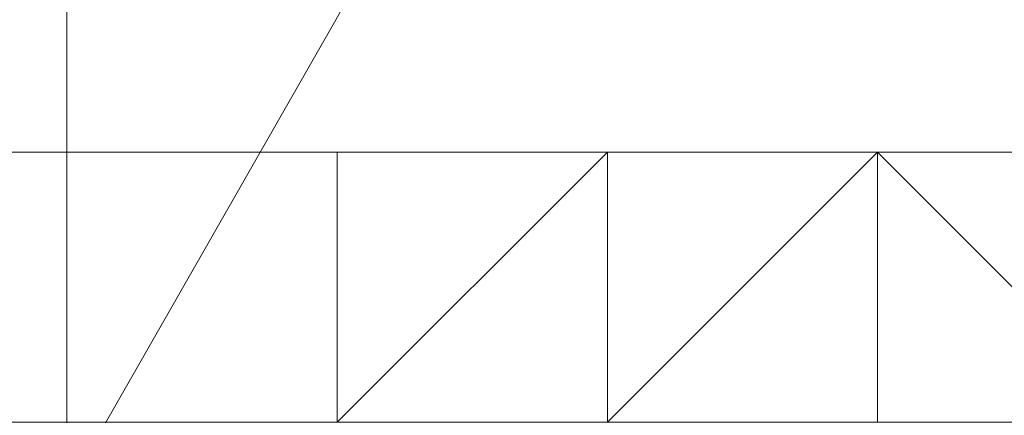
# Model space of a CAD drawing. Header units: inches. Extents: x -79624 to 52587, y -27526 to 10116.
# Tile 256 of 256: x 6275 to 6308, y -7208 to -7195. Entities that reach past the tile are written whole.
import ezdxf
from ezdxf import colors
from ezdxf.entities.mleader import LeaderData, LeaderLine
from ezdxf.math import Vec2, Vec3

# ---------------------------------------------------------------- set-up
doc = ezdxf.new("R2010")
doc.units = ezdxf.units.IN
doc.header["$MEASUREMENT"] = 0
doc.layers.add('- მექანიკური ნაწილი', color=7, linetype='Continuous', lineweight=18)
doc.layers.add('Dimensioning - General', color=7, linetype='Continuous')
doc.styles.add('CT', font='ARIALN.TTF', dxfattribs={"height": 200})
doc.styles.add('GENERATED_STYLE_1', font='txt')
doc.dimstyles.new('GENERATED_STYLE__1', dxfattribs={"dimtxt": 100, "dimasz": 76, "dimexe": 0.18, "dimexo": 0.0625, "dimgap": 0, "dimtad": 0, "dimdec": 0, "dimlfac": 0.1, "dimzin": 0, "dimdsep": 46, "dimtxsty": 'GENERATED_STYLE_1', "dimblk": 'ARROWHEAD_5', "dimblk1": 'ARROWHEAD_5', "dimblk2": 'ARROWHEAD_5', "dimcen": 0.09, "dimse1": 1, "dimse2": 1, "dimclrd": 7, "dimclre": 7, "dimclrt": 7, "dimadec": 0, "dimazin": 0, "dimtfac": 1, "dimtdec": 4, "dimtmove": 0, "dimatfit": 3, "dimfxl": 1, "dimtolj": 1, "dimtzin": 0, "dimarcsym": 0})

# ---------------------------------------------------------------- blocks, each defined once
blk = doc.blocks.new('ARROWHEAD_5')
at = {"linetype": 'Continuous', "lineweight": 0}
blk.add_hatch(color=0, dxfattribs=at).paths.add_polyline_path([(-1, 0.2679), (0, 0), (-1, -0.2679)])
at = {"color": 0, "linetype": 'Continuous', "lineweight": 0}
blk.add_line((0, 0), (-1, 0), dxfattribs=at)
blk = doc.blocks.new('*D249')
at = {"layer": 'Defpoints', "color": 0, "linetype": 'Continuous', "transparency": 16777216}
for p in [(358.556, 209.203), (25258.556, 209.203), (1258.556, -26125.722)]:
    blk.add_point(p, dxfattribs=at)
at = {"layer": 'Dimensioning - General', "color": 7, "linetype": 'Continuous', "lineweight": -2, "transparency": 16777216}
for p, q in [((358.556, 133.203), (358.556, -12795.724)), ((358.556, -26049.722), (358.556, -13148.104))]:
    blk.add_line(p, q, dxfattribs=at)
at = {"layer": 'Dimensioning - General', "color": 7, "linetype": 'Continuous', "lineweight": -2, "transparency": 16777216, "xscale": 76.00000000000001, "yscale": 76.00000000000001, "zscale": 76.00000000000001}
for p, rotation in [((358.556, 209.203), 90), ((358.556, -26125.722), 270)]:
    blk.add_blockref('ARROWHEAD_5', p, dxfattribs=dict(at, rotation=rotation))
at = {"layer": 'Dimensioning - General', "color": 7, "linetype": 'Continuous', "lineweight": 13, "transparency": 16777216, "insert": (358.556, -12971.914), "char_height": 100, "attachment_point": 5, "rotation": 90, "style": 'GENERATED_STYLE_1'}
blk.add_mtext('\\A1;2633', dxfattribs=at)
blk = doc.blocks.new('_DotSmall')
at = {"color": 0, "linetype": 'ByBlock', "const_width": 0.5}
blk.add_lwpolyline([(-0.0625, 0, 1), (0.0625, 0, 1)], format="xyb", close=True, dxfattribs=at)

msp = doc.modelspace()

# ---------------------------------------------------------------- linework, layer by layer
at = {"layer": '- მექანიკური ნაწილი', "color": 7, "lineweight": 0}
for points in [[(6052.32277, -7010.72856), (6115.19697, -7010.72856), (6115.19697, -7037.67465), (6115.19697, -7010.72856), (6178.07116, -7010.72856), (6178.07116, -7037.67465), (6178.07116, -7010.72856), (6115.19697, -7010.72856), (6115.19697, -7037.67465), (6178.07116, -7037.67465), (6115.19697, -7037.67465), (6178.07116, -7037.67465), (6115.19697, -7037.67465), (6178.07116, -7037.67465), (6178.07116, -7199.35115), (6231.96333, -7199.35115), (6231.96333, -7037.67465), (6276.87347, -7037.67465), (6276.87347, -7199.35115), (6231.96333, -7199.35115), (6276.87347, -7199.35115), (6231.96333, -7199.35115), (6276.87347, -7199.35115), (6276.87347, -7702.34471)], [(6115.19697, -7702.34471), (6115.19697, -7199.35115), (6115.19697, -7037.67465), (6178.07116, -7037.67465), (6115.19697, -7037.67465), (6178.07116, -7037.67465), (6231.96333, -7037.67465), (6231.96333, -7010.72856), (6178.07116, -7010.72856), (6178.07116, -7037.67465), (6231.96333, -7037.67465), (6178.07116, -7037.67465), (6178.07116, -7199.35115), (6178.07116, -7702.34471), (6178.07116, -7199.35115), (6231.96333, -7199.35115), (6231.96333, -7208.33317), (6294.83752, -7208.33317), (6294.83752, -7199.35115), (6339.74766, -7199.35115), (6339.74766, -7702.34471)], [(6312.80158, -7037.67465), (6312.80158, -7199.35115), (6267.89144, -7199.35115), (6312.80158, -7199.35115), (6276.87347, -7199.35115), (6276.87347, -7037.67465)], [(6312.80158, -7037.67465), (6276.87347, -7037.67465), (6276.87347, -7199.35115)], [(6384.6578, -7037.67465), (6375.67577, -7037.67465), (6357.71172, -7037.67465), (6357.71172, -7046.65667), (6312.80158, -7046.65667), (6312.80158, -7037.67465), (6312.80158, -7199.35115), (6303.81955, -7199.35115), (6312.80158, -7199.35115), (6303.81955, -7199.35115), (6312.80158, -7199.35115), (6303.81955, -7199.35115), (6312.80158, -7199.35115), (6303.81955, -7199.35115), (6312.80158, -7199.35115), (6303.81955, -7199.35115), (6312.80158, -7199.35115), (6303.81955, -7199.35115), (6312.80158, -7199.35115), (6303.81955, -7199.35115), (6312.80158, -7199.35115), (6303.81955, -7199.35115), (6312.80158, -7199.35115), (6312.80158, -7702.34471)], [(5630.16746, -7890.96729), (5630.16746, -7855.03918), (5639.14949, -7855.03918), (5639.14949, -7702.34471), (5630.16746, -7702.34471), (5639.14949, -7702.34471), (5630.16746, -7702.34471), (5630.16746, -7199.35115), (5639.14949, -7199.35115), (5657.11354, -7199.35115), (5657.11354, -7702.34471), (5639.14949, -7702.34471), (5639.14949, -7199.35115), (5630.16746, -7199.35115), (6339.74766, -7199.35115)], [(6339.74766, -7199.35115), (5630.16746, -7199.35115)], [(6339.74766, -7199.35115), (6294.83752, -7199.35115), (6231.96333, -7199.35115), (6178.07116, -7199.35115), (6231.96333, -7199.35115), (6231.96333, -7702.34471), (6178.07116, -7702.34471), (6231.96333, -7702.34471), (6178.07116, -7702.34471), (6178.07116, -7855.03918), (6231.96333, -7855.03918), (6178.07116, -7855.03918), (6231.96333, -7855.03918), (6178.07116, -7855.03918), (6231.96333, -7855.03918), (6178.07116, -7855.03918), (6178.07116, -7890.96729)], [(6231.96333, -7199.35115), (6276.87347, -7199.35115)], [(6276.87347, -7199.35115), (6231.96333, -7199.35115)], [(6231.96333, -7702.34471), (6231.96333, -7199.35115), (6276.87347, -7199.35115), (6312.80158, -7199.35115), (6348.72969, -7199.35115), (6375.67577, -7199.35115), (6384.6578, -7199.35115), (6375.67577, -7199.35115), (6348.72969, -7199.35115), (6312.80158, -7199.35115), (6276.87347, -7199.35115), (6312.80158, -7199.35115), (6312.80158, -7702.34471)], [(6231.96333, -7702.34471), (6231.96333, -7199.35115), (6276.87347, -7199.35115), (6276.87347, -7702.34471)], [(6267.89144, -7199.35115), (6312.80158, -7199.35115), (6267.89144, -7199.35115)], [(6312.80158, -7199.35115), (6267.89144, -7199.35115), (6312.80158, -7199.35115)], [(6267.89144, -7199.35115), (6312.80158, -7199.35115)], [(6312.80158, -7199.35115), (6267.89144, -7199.35115)], [(6267.89144, -7199.35115), (6312.80158, -7199.35115)], [(6312.80158, -7199.35115), (6267.89144, -7199.35115)], [(6276.87347, -7199.35115), (6312.80158, -7199.35115), (6357.71172, -7199.35115)], [(6276.87347, -7199.35115), (6312.80158, -7199.35115), (6357.71172, -7199.35115)], [(6276.87347, -7199.35115), (6312.80158, -7199.35115), (6357.71172, -7199.35115)], [(6276.87347, -7199.35115), (6312.80158, -7199.35115), (6357.71172, -7199.35115)], [(6276.87347, -7702.34471), (6276.87347, -7199.35115)], [(6330.76563, -7702.34471), (6330.76563, -7199.35115), (6312.80158, -7199.35115), (6276.87347, -7199.35115), (6276.87347, -7702.34471)], [(6294.83752, -7199.35115), (6294.83752, -7199.35115)], [(6294.83752, -7199.35115), (6294.83752, -7199.35115)], [(6294.83752, -7199.35115), (6294.83752, -7199.35115)], [(6294.83752, -7199.35115), (6294.83752, -7199.35115)], [(6294.83752, -7199.35115), (6303.81955, -7199.35115)], [(6303.81955, -7199.35115), (6294.83752, -7199.35115)], [(6294.83752, -7199.35115), (6294.83752, -7199.35115)], [(6294.83752, -7199.35115), (6303.81955, -7199.35115)], [(6303.81955, -7199.35115), (6294.83752, -7199.35115)], [(6294.83752, -7199.35115), (6294.83752, -7199.35115)], [(6303.81955, -7199.35115), (6294.83752, -7199.35115)], [(6294.83752, -7199.35115), (6294.83752, -7199.35115)], [(6294.83752, -7199.35115), (6303.81955, -7199.35115)], [(6303.81955, -7199.35115), (6294.83752, -7199.35115)], [(6294.83752, -7199.35115), (6294.83752, -7199.35115)], [(6294.83752, -7199.35115), (6303.81955, -7199.35115)], [(6303.81955, -7199.35115), (6294.83752, -7199.35115)], [(6294.83752, -7199.35115), (6294.83752, -7199.35115)], [(6294.83752, -7199.35115), (6303.81955, -7199.35115)], [(6303.81955, -7199.35115), (6294.83752, -7199.35115)], [(6294.83752, -7199.35115), (6294.83752, -7199.35115)], [(6294.83752, -7199.35115), (6303.81955, -7199.35115)], [(6303.81955, -7199.35115), (6294.83752, -7199.35115)], [(6294.83752, -7199.35115), (6294.83752, -7199.35115)], [(6294.83752, -7199.35115), (6303.81955, -7199.35115)], [(6303.81955, -7199.35115), (6294.83752, -7199.35115)], [(6294.83752, -7199.35115), (6294.83752, -7199.35115)], [(6294.83752, -7199.35115), (6303.81955, -7199.35115)], [(6303.81955, -7199.35115), (6294.83752, -7199.35115)], [(6294.83752, -7199.35115), (6294.83752, -7199.35115)], [(6294.83752, -7199.35115), (6303.81955, -7199.35115)], [(6303.81955, -7199.35115), (6294.83752, -7199.35115)], [(6294.83752, -7199.35115), (6294.83752, -7199.35115)], [(6294.83752, -7199.35115), (6303.81955, -7199.35115)], [(6303.81955, -7199.35115), (6303.81955, -7199.35115)], [(6303.81955, -7199.35115), (6303.81955, -7199.35115)], [(6303.81955, -7199.35115), (6303.81955, -7199.35115)], [(6303.81955, -7199.35115), (6303.81955, -7199.35115)], [(6303.81955, -7199.35115), (6303.81955, -7199.35115)], [(6303.81955, -7199.35115), (6303.81955, -7199.35115)], [(6303.81955, -7199.35115), (6303.81955, -7199.35115)], [(6303.81955, -7199.35115), (6303.81955, -7199.35115)], [(6303.81955, -7199.35115), (6303.81955, -7199.35115)], [(6303.81955, -7199.35115), (6303.81955, -7199.35115)], [(6303.81955, -7199.35115), (6303.81955, -7199.35115)], [(6303.81955, -7199.35115), (6303.81955, -7199.35115)], [(6303.81955, -7199.35115), (6303.81955, -7199.35115)], [(6303.81955, -7199.35115), (6303.81955, -7199.35115)], [(6303.81955, -7199.35115), (6303.81955, -7199.35115)], [(6303.81955, -7199.35115), (6303.81955, -7199.35115)], [(6303.81955, -7199.35115), (6303.81955, -7199.35115)], [(6303.81955, -7199.35115), (6303.81955, -7199.35115)], [(6303.81955, -7199.35115), (6303.81955, -7199.35115)], [(6303.81955, -7199.35115), (6303.81955, -7199.35115)], [(6303.81955, -7199.35115), (6303.81955, -7199.35115)], [(6303.81955, -7199.35115), (6303.81955, -7199.35115)], [(6303.81955, -7199.35115), (6303.81955, -7199.35115)], [(6303.81955, -7199.35115), (6303.81955, -7199.35115)]]:
    msp.add_lwpolyline(points, dxfattribs=at)
at = {"layer": '- მექანიკური ნაწილი', "lineweight": 0}
for points in [[(6303.81955, -7163.42304), (6267.89144, -7226.29723), (6303.81955, -7163.42304)], [(6285.85549, -7199.35115), (6294.83752, -7199.35115), (6285.85549, -7208.33317)], [(6285.85549, -7199.35115), (6285.85549, -7208.33317)], [(6285.85549, -7199.35115), (6285.85549, -7208.33317), (6285.85549, -7199.35115)], [(6294.83752, -7199.35115), (6285.85549, -7208.33317), (6294.83752, -7199.35115)], [(6285.85549, -7208.33317), (6294.83752, -7199.35115), (6285.85549, -7208.33317)], [(6285.85549, -7208.33317), (6294.83752, -7199.35115), (6285.85549, -7208.33317)], [(6285.85549, -7208.33317), (6294.83752, -7199.35115)], [(6294.83752, -7199.35115), (6285.85549, -7208.33317)], [(6285.85549, -7208.33317), (6294.83752, -7199.35115), (6285.85549, -7208.33317)], [(6285.85549, -7208.33317), (6294.83752, -7199.35115), (6285.85549, -7208.33317)], [(6285.85549, -7208.33317), (6294.83752, -7199.35115), (6285.85549, -7208.33317)], [(6285.85549, -7208.33317), (6294.83752, -7199.35115), (6285.85549, -7208.33317)], [(6285.85549, -7208.33317), (6294.83752, -7199.35115), (6285.85549, -7208.33317)], [(6285.85549, -7208.33317), (6294.83752, -7199.35115), (6285.85549, -7208.33317)], [(6285.85549, -7208.33317), (6294.83752, -7199.35115), (6285.85549, -7208.33317)], [(6285.85549, -7208.33317), (6294.83752, -7199.35115), (6285.85549, -7208.33317)], [(6285.85549, -7208.33317), (6294.83752, -7199.35115), (6285.85549, -7208.33317)], [(6285.85549, -7208.33317), (6294.83752, -7199.35115), (6285.85549, -7208.33317)], [(6285.85549, -7208.33317), (6294.83752, -7199.35115), (6285.85549, -7208.33317)], [(6285.85549, -7208.33317), (6294.83752, -7199.35115), (6285.85549, -7208.33317)], [(6285.85549, -7208.33317), (6294.83752, -7199.35115)], [(6294.83752, -7199.35115), (6285.85549, -7208.33317)], [(6285.85549, -7208.33317), (6294.83752, -7199.35115), (6285.85549, -7208.33317)], [(6285.85549, -7208.33317), (6294.83752, -7199.35115), (6285.85549, -7208.33317)], [(6285.85549, -7208.33317), (6294.83752, -7199.35115), (6285.85549, -7208.33317)], [(6285.85549, -7208.33317), (6294.83752, -7199.35115), (6285.85549, -7208.33317)], [(6294.83752, -7199.35115), (6285.85549, -7208.33317), (6294.83752, -7199.35115)], [(6294.83752, -7199.35115), (6285.85549, -7208.33317)], [(6294.83752, -7199.35115), (6285.85549, -7208.33317)], [(6303.81955, -7199.35115), (6294.83752, -7199.35115), (6303.81955, -7199.35115)], [(6294.83752, -7199.35115), (6294.83752, -7199.35115)], [(6294.83752, -7199.35115), (6294.83752, -7199.35115)], [(6303.81955, -7199.35115), (6294.83752, -7199.35115), (6303.81955, -7199.35115)], [(6294.83752, -7199.35115), (6294.83752, -7199.35115)], [(6294.83752, -7199.35115), (6303.81955, -7199.35115), (6294.83752, -7199.35115)], [(6294.83752, -7199.35115), (6303.81955, -7199.35115), (6294.83752, -7199.35115)], [(6294.83752, -7208.33317), (6303.81955, -7199.35115), (6294.83752, -7208.33317)], [(6294.83752, -7208.33317), (6303.81955, -7199.35115), (6294.83752, -7208.33317)], [(6303.81955, -7199.35115), (6294.83752, -7208.33317)], [(6294.83752, -7208.33317), (6303.81955, -7199.35115), (6294.83752, -7208.33317)], [(6294.83752, -7208.33317), (6303.81955, -7199.35115), (6294.83752, -7208.33317)], [(6294.83752, -7208.33317), (6303.81955, -7199.35115), (6294.83752, -7208.33317)], [(6294.83752, -7199.35115), (6303.81955, -7199.35115), (6294.83752, -7199.35115)], [(6294.83752, -7199.35115), (6303.81955, -7199.35115), (6294.83752, -7199.35115)], [(6294.83752, -7199.35115), (6303.81955, -7199.35115), (6294.83752, -7199.35115)], [(6294.83752, -7199.35115), (6303.81955, -7199.35115), (6294.83752, -7199.35115)], [(6294.83752, -7199.35115), (6294.83752, -7199.35115)], [(6294.83752, -7199.35115), (6294.83752, -7199.35115)], [(6294.83752, -7208.33317), (6294.83752, -7199.35115)], [(6294.83752, -7199.35115), (6294.83752, -7199.35115)], [(6294.83752, -7199.35115), (6294.83752, -7199.35115)], [(6294.83752, -7199.35115), (6294.83752, -7199.35115)], [(6294.83752, -7199.35115), (6294.83752, -7199.35115)], [(6294.83752, -7199.35115), (6303.81955, -7199.35115), (6294.83752, -7199.35115)], [(6294.83752, -7199.35115), (6303.81955, -7199.35115), (6294.83752, -7199.35115)], [(6294.83752, -7208.33317), (6303.81955, -7199.35115), (6294.83752, -7208.33317)], [(6294.83752, -7208.33317), (6303.81955, -7199.35115), (6294.83752, -7208.33317)], [(6294.83752, -7208.33317), (6303.81955, -7199.35115)], [(6303.81955, -7199.35115), (6294.83752, -7208.33317)], [(6294.83752, -7208.33317), (6303.81955, -7199.35115), (6294.83752, -7208.33317)], [(6294.83752, -7208.33317), (6303.81955, -7199.35115), (6294.83752, -7208.33317)], [(6294.83752, -7208.33317), (6303.81955, -7199.35115), (6294.83752, -7208.33317)], [(6294.83752, -7199.35115), (6303.81955, -7199.35115), (6294.83752, -7199.35115)], [(6294.83752, -7199.35115), (6303.81955, -7199.35115), (6294.83752, -7199.35115)], [(6294.83752, -7199.35115), (6303.81955, -7199.35115), (6294.83752, -7199.35115)], [(6294.83752, -7199.35115), (6303.81955, -7199.35115), (6294.83752, -7199.35115)], [(6294.83752, -7199.35115), (6294.83752, -7199.35115)], [(6294.83752, -7199.35115), (6294.83752, -7199.35115)], [(6294.83752, -7199.35115), (6294.83752, -7208.33317)], [(6294.83752, -7199.35115), (6294.83752, -7199.35115)], [(6294.83752, -7199.35115), (6294.83752, -7199.35115)], [(6294.83752, -7199.35115), (6294.83752, -7199.35115)], [(6294.83752, -7199.35115), (6294.83752, -7199.35115)], [(6294.83752, -7199.35115), (6303.81955, -7199.35115), (6294.83752, -7199.35115)], [(6294.83752, -7199.35115), (6303.81955, -7199.35115), (6294.83752, -7199.35115)], [(6294.83752, -7208.33317), (6303.81955, -7199.35115), (6294.83752, -7208.33317)], [(6294.83752, -7208.33317), (6303.81955, -7199.35115), (6294.83752, -7208.33317)], [(6294.83752, -7208.33317), (6303.81955, -7199.35115)], [(6303.81955, -7199.35115), (6294.83752, -7208.33317)], [(6294.83752, -7208.33317), (6303.81955, -7199.35115), (6294.83752, -7208.33317)], [(6294.83752, -7208.33317), (6303.81955, -7199.35115), (6294.83752, -7208.33317)], [(6294.83752, -7208.33317), (6303.81955, -7199.35115), (6294.83752, -7208.33317)], [(6294.83752, -7199.35115), (6303.81955, -7199.35115), (6294.83752, -7199.35115)], [(6294.83752, -7199.35115), (6303.81955, -7199.35115), (6294.83752, -7199.35115)], [(6294.83752, -7199.35115), (6303.81955, -7199.35115), (6294.83752, -7199.35115)], [(6294.83752, -7199.35115), (6303.81955, -7199.35115), (6294.83752, -7199.35115)], [(6294.83752, -7199.35115), (6294.83752, -7199.35115)], [(6294.83752, -7199.35115), (6294.83752, -7199.35115)], [(6294.83752, -7199.35115), (6294.83752, -7208.33317)], [(6294.83752, -7208.33317), (6294.83752, -7199.35115)], [(6294.83752, -7199.35115), (6294.83752, -7199.35115)], [(6294.83752, -7199.35115), (6294.83752, -7199.35115)], [(6294.83752, -7199.35115), (6294.83752, -7199.35115)], [(6294.83752, -7199.35115), (6294.83752, -7199.35115)], [(6303.81955, -7199.35115), (6294.83752, -7199.35115), (6303.81955, -7199.35115)], [(6294.83752, -7199.35115), (6294.83752, -7199.35115)], [(6303.81955, -7199.35115), (6294.83752, -7199.35115)], [(6303.81955, -7199.35115), (6294.83752, -7199.35115)], [(6303.81955, -7199.35115), (6303.81955, -7199.35115)], [(6312.80158, -7199.35115), (6303.81955, -7199.35115), (6312.80158, -7199.35115)], [(6303.81955, -7199.35115), (6303.81955, -7199.35115)], [(6312.80158, -7199.35115), (6303.81955, -7199.35115), (6312.80158, -7199.35115)], [(6303.81955, -7199.35115), (6303.81955, -7199.35115)], [(6303.81955, -7199.35115), (6312.80158, -7199.35115), (6303.81955, -7199.35115)], [(6303.81955, -7199.35115), (6312.80158, -7199.35115), (6303.81955, -7199.35115)], [(6303.81955, -7199.35115), (6312.80158, -7199.35115), (6303.81955, -7199.35115)], [(6303.81955, -7199.35115), (6312.80158, -7199.35115), (6303.81955, -7199.35115)], [(6303.81955, -7199.35115), (6312.80158, -7199.35115), (6303.81955, -7199.35115)], [(6303.81955, -7199.35115), (6312.80158, -7199.35115)], [(6312.80158, -7208.33317), (6303.81955, -7199.35115)], [(6312.80158, -7199.35115), (6303.81955, -7199.35115)], [(6303.81955, -7199.35115), (6312.80158, -7199.35115), (6303.81955, -7199.35115)], [(6303.81955, -7199.35115), (6312.80158, -7199.35115), (6303.81955, -7199.35115)], [(6303.81955, -7199.35115), (6312.80158, -7199.35115), (6303.81955, -7199.35115)], [(6303.81955, -7199.35115), (6312.80158, -7199.35115), (6303.81955, -7199.35115)], [(6303.81955, -7199.35115), (6312.80158, -7199.35115), (6303.81955, -7199.35115)], [(6303.81955, -7199.35115), (6312.80158, -7199.35115), (6303.81955, -7199.35115)], [(6303.81955, -7199.35115), (6312.80158, -7199.35115), (6303.81955, -7199.35115)], [(6303.81955, -7199.35115), (6312.80158, -7199.35115), (6303.81955, -7199.35115)], [(6303.81955, -7199.35115), (6303.81955, -7199.35115)], [(6303.81955, -7199.35115), (6303.81955, -7208.33317)], [(6303.81955, -7199.35115), (6303.81955, -7208.33317)], [(6303.81955, -7199.35115), (6303.81955, -7208.33317), (6303.81955, -7199.35115)], [(6303.81955, -7199.35115), (6303.81955, -7208.33317), (6303.81955, -7199.35115)], [(6303.81955, -7199.35115), (6303.81955, -7208.33317), (6303.81955, -7199.35115)], [(6303.81955, -7199.35115), (6303.81955, -7199.35115)], [(6303.81955, -7199.35115), (6303.81955, -7199.35115)], [(6303.81955, -7199.35115), (6303.81955, -7199.35115)], [(6303.81955, -7199.35115), (6303.81955, -7199.35115)], [(6303.81955, -7199.35115), (6303.81955, -7199.35115)], [(6303.81955, -7199.35115), (6303.81955, -7208.33317)], [(6303.81955, -7208.33317), (6303.81955, -7199.35115)], [(6303.81955, -7199.35115), (6303.81955, -7199.35115)], [(6303.81955, -7199.35115), (6303.81955, -7199.35115)], [(6303.81955, -7199.35115), (6303.81955, -7199.35115)], [(6303.81955, -7199.35115), (6303.81955, -7199.35115)], [(6303.81955, -7199.35115), (6303.81955, -7199.35115)], [(6303.81955, -7199.35115), (6303.81955, -7199.35115)], [(6303.81955, -7199.35115), (6303.81955, -7199.35115)], [(6303.81955, -7199.35115), (6303.81955, -7199.35115)], [(6303.81955, -7199.35115), (6312.80158, -7199.35115), (6303.81955, -7199.35115)], [(6303.81955, -7199.35115), (6312.80158, -7199.35115), (6303.81955, -7199.35115)], [(6303.81955, -7199.35115), (6312.80158, -7199.35115), (6303.81955, -7199.35115)], [(6303.81955, -7199.35115), (6312.80158, -7199.35115), (6303.81955, -7199.35115)], [(6303.81955, -7199.35115), (6312.80158, -7199.35115), (6303.81955, -7199.35115)], [(6312.80158, -7208.33317), (6303.81955, -7199.35115)], [(6303.81955, -7199.35115), (6312.80158, -7208.33317)], [(6303.81955, -7199.35115), (6312.80158, -7199.35115), (6303.81955, -7199.35115)], [(6303.81955, -7199.35115), (6312.80158, -7199.35115), (6303.81955, -7199.35115)], [(6303.81955, -7199.35115), (6312.80158, -7199.35115), (6303.81955, -7199.35115)], [(6303.81955, -7199.35115), (6312.80158, -7199.35115), (6303.81955, -7199.35115)], [(6303.81955, -7199.35115), (6312.80158, -7199.35115), (6303.81955, -7199.35115)], [(6303.81955, -7199.35115), (6312.80158, -7199.35115), (6303.81955, -7199.35115)], [(6303.81955, -7199.35115), (6312.80158, -7199.35115), (6303.81955, -7199.35115)], [(6303.81955, -7199.35115), (6312.80158, -7199.35115), (6303.81955, -7199.35115)], [(6303.81955, -7199.35115), (6303.81955, -7199.35115)], [(6303.81955, -7199.35115), (6303.81955, -7208.33317), (6303.81955, -7199.35115)], [(6303.81955, -7199.35115), (6303.81955, -7208.33317), (6303.81955, -7199.35115)], [(6303.81955, -7199.35115), (6303.81955, -7208.33317), (6303.81955, -7199.35115)], [(6303.81955, -7199.35115), (6303.81955, -7199.35115)], [(6303.81955, -7199.35115), (6303.81955, -7199.35115)], [(6303.81955, -7199.35115), (6303.81955, -7199.35115)], [(6303.81955, -7199.35115), (6303.81955, -7199.35115)], [(6303.81955, -7199.35115), (6303.81955, -7199.35115)], [(6303.81955, -7208.33317), (6303.81955, -7199.35115)], [(6303.81955, -7199.35115), (6303.81955, -7199.35115)], [(6303.81955, -7199.35115), (6303.81955, -7199.35115)], [(6303.81955, -7199.35115), (6303.81955, -7199.35115)], [(6303.81955, -7199.35115), (6303.81955, -7199.35115)], [(6303.81955, -7199.35115), (6303.81955, -7199.35115)], [(6303.81955, -7199.35115), (6303.81955, -7199.35115)], [(6303.81955, -7199.35115), (6303.81955, -7199.35115)], [(6303.81955, -7199.35115), (6303.81955, -7199.35115)], [(6303.81955, -7199.35115), (6312.80158, -7199.35115), (6303.81955, -7199.35115)], [(6303.81955, -7199.35115), (6312.80158, -7199.35115), (6303.81955, -7199.35115)], [(6303.81955, -7199.35115), (6312.80158, -7199.35115), (6303.81955, -7199.35115)], [(6303.81955, -7199.35115), (6312.80158, -7199.35115), (6303.81955, -7199.35115)], [(6303.81955, -7199.35115), (6312.80158, -7199.35115), (6303.81955, -7199.35115)], [(6303.81955, -7199.35115), (6312.80158, -7199.35115)], [(6303.81955, -7199.35115), (6312.80158, -7208.33317)], [(6312.80158, -7199.35115), (6303.81955, -7199.35115)], [(6303.81955, -7199.35115), (6312.80158, -7199.35115), (6303.81955, -7199.35115)], [(6303.81955, -7199.35115), (6312.80158, -7199.35115), (6303.81955, -7199.35115)], [(6303.81955, -7199.35115), (6312.80158, -7199.35115), (6303.81955, -7199.35115)], [(6303.81955, -7199.35115), (6312.80158, -7199.35115), (6303.81955, -7199.35115)], [(6303.81955, -7199.35115), (6312.80158, -7199.35115), (6303.81955, -7199.35115)], [(6303.81955, -7199.35115), (6312.80158, -7199.35115), (6303.81955, -7199.35115)], [(6303.81955, -7199.35115), (6312.80158, -7199.35115), (6303.81955, -7199.35115)], [(6303.81955, -7199.35115), (6312.80158, -7199.35115), (6303.81955, -7199.35115)], [(6303.81955, -7199.35115), (6303.81955, -7199.35115)], [(6303.81955, -7199.35115), (6303.81955, -7208.33317), (6303.81955, -7199.35115)], [(6303.81955, -7199.35115), (6303.81955, -7208.33317), (6303.81955, -7199.35115)], [(6303.81955, -7199.35115), (6303.81955, -7208.33317), (6303.81955, -7199.35115)], [(6303.81955, -7199.35115), (6303.81955, -7199.35115)], [(6303.81955, -7199.35115), (6303.81955, -7199.35115)], [(6303.81955, -7199.35115), (6303.81955, -7199.35115)], [(6303.81955, -7199.35115), (6303.81955, -7199.35115)], [(6303.81955, -7199.35115), (6303.81955, -7199.35115)], [(6303.81955, -7199.35115), (6303.81955, -7208.33317)], [(6303.81955, -7208.33317), (6303.81955, -7199.35115)], [(6303.81955, -7199.35115), (6303.81955, -7199.35115)], [(6303.81955, -7199.35115), (6303.81955, -7199.35115)], [(6303.81955, -7199.35115), (6303.81955, -7199.35115)], [(6303.81955, -7199.35115), (6303.81955, -7199.35115)], [(6303.81955, -7199.35115), (6303.81955, -7199.35115)], [(6303.81955, -7199.35115), (6303.81955, -7199.35115)], [(6303.81955, -7199.35115), (6303.81955, -7199.35115)], [(6303.81955, -7199.35115), (6303.81955, -7199.35115)], [(6303.81955, -7199.35115), (6303.81955, -7199.35115)], [(6312.80158, -7199.35115), (6303.81955, -7199.35115), (6312.80158, -7199.35115)], [(6303.81955, -7199.35115), (6303.81955, -7199.35115)], [(6312.80158, -7199.35115), (6303.81955, -7199.35115)], [(6303.81955, -7199.35115), (6303.81955, -7199.35115)], [(6312.80158, -7199.35115), (6303.81955, -7199.35115)]]:
    msp.add_lwpolyline(points, dxfattribs=at)
for points in [[(6285.85549, -7208.33317), (6294.83752, -7199.35115), (6294.83752, -7208.33317), (6303.81955, -7199.35115), (6312.80158, -7208.33317), (6312.80158, -7199.35115), (6303.81955, -7199.35115), (6303.81955, -7208.33317), (6303.81955, -7199.35115), (6303.81955, -7208.33317), (6294.83752, -7208.33317), (6294.83752, -7199.35115)], [(6294.83752, -7208.33317), (6294.83752, -7199.35115), (6303.81955, -7199.35115)], [(6294.83752, -7199.35115), (6294.83752, -7208.33317), (6303.81955, -7199.35115)], [(6294.83752, -7208.33317), (6294.83752, -7199.35115), (6303.81955, -7199.35115)], [(6294.83752, -7199.35115), (6294.83752, -7208.33317), (6303.81955, -7199.35115)], [(6294.83752, -7208.33317), (6294.83752, -7199.35115), (6303.81955, -7199.35115)], [(6294.83752, -7199.35115), (6294.83752, -7208.33317), (6303.81955, -7199.35115)], [(6303.81955, -7208.33317), (6303.81955, -7199.35115), (6312.80158, -7208.33317)], [(6303.81955, -7199.35115), (6303.81955, -7208.33317), (6312.80158, -7208.33317)], [(6303.81955, -7199.35115), (6312.80158, -7199.35115), (6312.80158, -7208.33317)], [(6303.81955, -7208.33317), (6303.81955, -7199.35115), (6312.80158, -7208.33317)], [(6303.81955, -7199.35115), (6303.81955, -7208.33317), (6312.80158, -7208.33317)], [(6303.81955, -7208.33317), (6303.81955, -7199.35115), (6312.80158, -7208.33317)], [(6303.81955, -7199.35115), (6303.81955, -7208.33317), (6312.80158, -7208.33317)], [(6303.81955, -7208.33317), (6303.81955, -7199.35115)]]:
    msp.add_lwpolyline(points, close=True, dxfattribs=at)
at = {"layer": '- მექანიკური ნაწილი', "color": 7, "lineweight": 0}
msp.add_lwpolyline([(6294.83752, -7199.35115), (6303.81955, -7199.35115)], close=True, dxfattribs=at)
msp.add_lwpolyline([(6294.83752, -7199.35115), (6303.81955, -7199.35115)], close=True, dxfattribs=at)

# ---------------------------------------------------------------- dimensions: what is measured, and where the dimension line sits
at = {"layer": 'Dimensioning - General', "color": 7, "linetype": 'Continuous', "lineweight": 13}
dim = msp.add_linear_dim(base=(358.55594, 209.20337), p1=(1258.55593, -26125.72241), p2=(25258.55593, 209.20337), angle=90, dimstyle='GENERATED_STYLE__1', dxfattribs=at)
dim.commit()
dim.dimension.update_dxf_attribs({"geometry": '*D249', "text_midpoint": (358.55594, -12971.91402), "dimtype": 160, "text_rotation": 90})

# ---------------------------------------------------------------- leaders
at = {"layer": '- მექანიკური ნაწილი', "color": 7}
ml = msp.add_multileader_mtext('Standard', dxfattribs=at)
ml.set_content('{\\fSylfaen|b1|i0|c0|p18;FDB-ROOF  \\fSylfaen|b0|i0|c0|p18;\\C1;QF-4            \\C7;N2XH FE180 E90-4X2.5}', color=7, style='CT')
ml.set_leader_properties()
ml.set_arrow_properties(name='DOTSMALL')
ml.build(insert=Vec2(0, 0))
ml.multileader.update_dxf_attribs({"has_dogleg": 0, "text_left_attachment_type": 6, "text_right_attachment_type": 6, "dogleg_length": 9, "arrow_head_size": 215.76216})
ctx = ml.context
ctx.base_point, ctx.char_height, ctx.arrow_head_size, ctx.landing_gap_size, ctx.plane_origin = Vec3(4404.3436, -5698.79462), 214.21600799, 215.76216, 71.92072, Vec3(-16312.78055, -26107.8537)
ctx.left_attachment, ctx.right_attachment, ctx.text_align_type = 6, 6, 1
notes = []
notes.append((ctx, [(1, (1, 1, 0), (4395.3436, -5698.79462), (1, 0), 9, [(2, [(5981.41107, -7254.60492)], 0, [])])]))
ctx.mtext.insert, ctx.mtext.width, ctx.mtext.defined_height, ctx.mtext.alignment, ctx.mtext.flow_direction = Vec3(6035.81144, -5441.73541), 3165.613385, 305.10903, 2, 5
for ctx, leaders in notes:
    for number, flags, end, landing, length, lines in leaders:
        leader = LeaderData()
        leader.index, (leader.has_last_leader_line, leader.has_dogleg_vector, leader.attachment_direction) = number, flags
        leader.last_leader_point, leader.dogleg_vector, leader.dogleg_length = Vec3(end), Vec3(landing), length
        for number, points, colour, breaks in lines:
            line = LeaderLine()
            line.index, line.vertices, line.color, line.breaks = number, Vec3.list(points), colors.encode_raw_color(colour), breaks
            leader.lines.append(line)
        ctx.leaders.append(leader)

doc.saveas('drawing.dxf')
